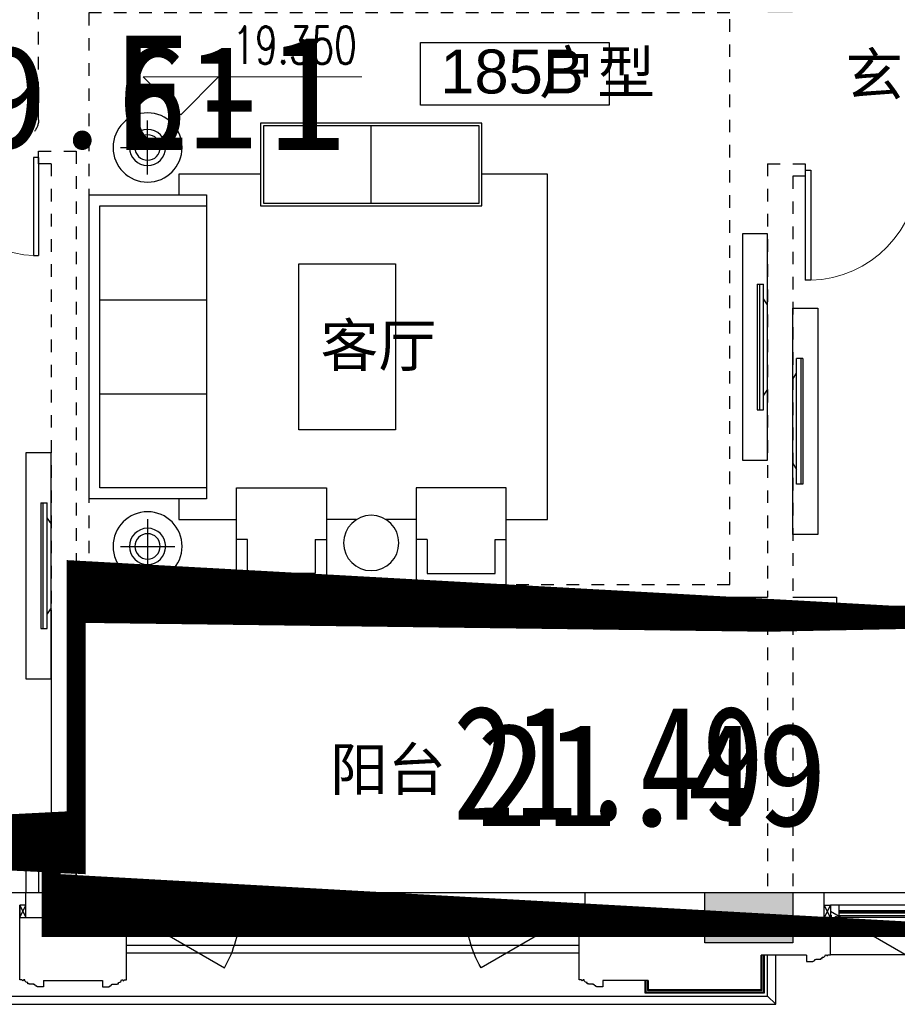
# Model space of a CAD drawing. Header units: millimetres. Extents: x 296296 to 297283, y 219875 to 220035.
# Tile 154 of 256: x 296895.37 to 296902.36, y 220007.46 to 220015.3. Entities that reach past the tile are written whole.
import ezdxf
from ezdxf.enums import TextEntityAlignment as Align

# ---------------------------------------------------------------- set-up
doc = ezdxf.new("R2010")
doc.units = ezdxf.units.MM
for name, pattern in [('-DASH', [0.35, 0.25, -0.1]), ('185洋房-中间套（报建版）-旧规$0$DASH', [0.35, 0.25, -0.1]), ('185洋房-中间套（报建版）-旧规$0$洋房户型$0$_DASH', [0.6000000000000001, 0.4, -0.2]), ('CONTINOUS', [0])]:
    doc.linetypes.add(name, pattern=pattern)
doc.layers.add('$面积结果', color=7, linetype='Continuous')
doc.layers.add('面积-住宅半面积', color=1, linetype='Continuous')
for name, color, linetype, lineweight in [('A-注-房间名称.....ANNO-ROOM', 251, 'Continuous', 0), ('A-注-标高.........ANNO-HIGH', 251, 'Continuous', 0), ('面校面积', 1, 'CONTINOUS', 0), ('面积-计容-住宅-0.5', 1, 'Continuous', 0), ('面积-计容-住宅-1', 1, 'Continuous', 0)]:
    doc.layers.add(name, color=color, linetype=linetype, lineweight=lineweight)
doc.styles.add('_TCH_DIM', font='SIMPLEX', dxfattribs={"bigfont": 'GBCBIG'})
doc.styles.add('dw', font='simhei.ttf')
doc.styles.get("Standard").update_dxf_attribs({"font": 'arial.ttf'})

# ---------------------------------------------------------------- blocks, each defined once
blk = doc.blocks.new('wy53eu64i765i57i78i')
blk.add_hatch(color=253).paths.add_polyline_path([(988974.8551656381, 180258.4376814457), (988974.8551656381, 180058.4376814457), (989174.8551656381, 180058.4376814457), (989174.8551656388, 179458.4376814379), (989724.8551645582, 179458.4376814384), (989724.855164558, 179658.4376814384), (989374.8551656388, 179658.4376814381), (989374.8551656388, 180258.4376814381)])
blk.add_hatch(color=253).paths.add_polyline_path([(995074.8548267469, 179658.4373898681), (995074.8548267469, 179258.4373898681), (994374.8548267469, 179258.4373898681), (994374.8548267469, 179658.4373898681)], flags=0)
at = {"color": 253}
for points in [[(988974.8551656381, 180258.4376814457), (988974.8551656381, 180058.4376814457), (989174.8551656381, 180058.4376814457), (989174.8551656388, 179458.4376814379), (989724.8551645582, 179458.4376814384), (989724.855164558, 179658.4376814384), (989374.8551656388, 179658.4376814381), (989374.8551656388, 180258.4376814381)], [(995074.8548267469, 179658.4373898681), (995074.8548267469, 179258.4373898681), (994374.8548267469, 179258.4373898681), (994374.8548267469, 179658.4373898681), (995074.8548267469, 179658.4373898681)]]:
    blk.add_lwpolyline(points, close=True, dxfattribs=at)
blk = doc.blocks.new('sayea5yuteaytuytrauyt')
h = blk.add_hatch()
h.set_pattern_fill('钢筋混凝土', color=253, scale=100)
h.set_pattern_definition([(45, (0, 0), (-176.7766952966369, 176.7766952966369), []), (49.99999999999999, (0, 0), (717.2601826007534, -62.75213498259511), [75, -825]), (355, (0, 0), (-138.751333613, 752.1921337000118), [60, -660]), (100.4514, (59.77168, -5.22934), (578.5093817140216, 689.4395420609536), [63.74019000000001, -701.142112]), (46.1842, (0, 200), (1067.241048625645, -165.5190143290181), [112.5, -1237.5]), (96.63560000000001, (88.936745, 186.206693), (934.6627055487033, 974.1178709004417), [95.610288, -1051.713]), (351.1842, (0, 200), (934.6619451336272, 974.1186009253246), [90, -990]), (21, (100, 150), (596.9070521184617, -402.6188906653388), [75, -825]), (326.0000000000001, (100, 150), (243.3153319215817, 725.150045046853), [60, -660]), (71.4514, (149.742233, 116.448394), (840.22262858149, 322.5304967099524), [63.74019000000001, -701.142112]), (37.5, (0, 0), (12.15985531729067, 332.8938538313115), [0, -652, 0, -670, 0, -662.5]), (7.5, (0, 0), (263.0695374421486, 394.4117118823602), [0, -382, 0, -637, 0, -252.5]), (327.5, (-223, 0), (533.822436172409, -22.55487173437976), [0, -250, 0, -780, 0, -1035]), (317.5, (-323, 0), (583.1861693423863, 100.1049823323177), [0, -325, 0, -518, 0, -735])])
h.paths.add_polyline_path([(1007424.854593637, 89058.43775986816), (1007424.854593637, 87258.43856486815), (1007174.854593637, 87258.43856486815), (1007174.854593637, 89058.43775986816)])
h.paths.add_polyline_path([(1021574.855280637, 89058.43775986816), (1021574.855280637, 87258.43856486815), (1021324.855280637, 87258.43856486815), (1021324.855280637, 89058.43775986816)])
h.paths.add_polyline_path([(989374.8548266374, 89058.43775186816), (989374.8548266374, 87258.43815686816), (989124.8548266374, 87258.43815686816), (989124.8548266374, 89058.43775186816)])
h.paths.add_polyline_path([(1039624.855051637, 89058.43775186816), (1039624.855051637, 87258.43815686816), (1039374.855051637, 87258.43815686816), (1039374.855051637, 89058.43775186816)])
h.paths.add_polyline_path([(1014474.854936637, 87858.43815686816), (1014474.854936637, 84858.43816086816), (1014274.854936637, 84858.43816086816), (1014274.854936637, 87858.43815686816)])
h.paths.add_polyline_path([(1044574.854944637, 92958.43692786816), (1044574.854944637, 91158.43691286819), (1044374.854944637, 91158.43691286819), (1044374.854944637, 92758.43691286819), (1044074.854822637, 92758.43691286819), (1044074.854822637, 92958.43691286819)])
h.paths.add_polyline_path([(984374.8549336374, 92758.43691286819), (984374.8549336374, 91158.43691286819), (984174.8549336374, 91158.43691286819), (984174.8548116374, 92958.43691286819), (984674.8550556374, 92958.43691286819), (984674.8550556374, 92758.43691286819)])
h.paths.add_polyline_path([(1027974.850721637, 92758.43691286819), (1027974.850721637, 91258.40206186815), (1027774.850721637, 91258.40206186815), (1027774.850721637, 92958.43691286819), (1028324.850721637, 92958.43691286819), (1028324.850721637, 92758.43691286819)])
h.paths.add_polyline_path([(1000974.859155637, 92958.43691286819), (1000974.859155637, 91258.40206186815), (1000774.859155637, 91258.40206186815), (1000774.859155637, 92758.43691286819), (1000424.859155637, 92758.43691286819), (1000424.859155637, 92958.43691286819)])
h.paths.add_polyline_path([(1033174.859613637, 92958.43691286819), (1033174.859613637, 91258.40205786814), (1032974.859613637, 91258.40205786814), (1032974.859613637, 92758.43691286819), (1032624.859613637, 92758.43691286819), (1032624.859613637, 92958.43691286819)])
h.paths.add_polyline_path([(995774.8502636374, 92758.43691286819), (995774.8502636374, 91258.40205786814), (995574.8502636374, 91258.40205786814), (995574.8502636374, 92958.43691286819), (996124.8502636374, 92958.43691286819), (996124.8502636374, 92758.43691286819)])
h.paths.add_polyline_path([(1014874.854936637, 80258.43772586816), (1014874.854936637, 80058.43772586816), (1014274.854936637, 80058.43772586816), (1014274.854936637, 81858.43772586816), (1014474.854936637, 81858.43772586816), (1014474.854936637, 80258.43772586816)])
h.paths.add_polyline_path([(1046674.855165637, 92358.43775186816), (1046674.855165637, 90658.43777086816), (1046474.855165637, 90658.43777086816), (1046474.855165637, 92158.43775186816), (1046024.855051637, 92158.43775186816), (1046024.855051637, 92358.43775186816)])
h.paths.add_polyline_path([(982274.8547116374, 92158.43775186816), (982274.8547116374, 90658.43777086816), (982074.8547116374, 90658.43777086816), (982074.8547116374, 92358.43775186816), (982724.8548266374, 92358.43775186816), (982724.8548266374, 92158.43775186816)])
h.paths.add_polyline_path([(1042874.855566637, 80058.43772586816), (1042874.855604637, 79458.43791586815), (1042074.855596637, 79458.43791586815), (1042074.855596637, 79658.43791586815), (1042674.855566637, 79658.43791586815), (1042674.855528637, 80258.43772586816), (1043624.855539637, 80258.43772586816), (1043624.855539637, 80058.43772586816)])
h.paths.add_polyline_path([(1010674.855341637, 80058.43772586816), (1010674.855379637, 79458.43791586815), (1009874.855367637, 79458.43791586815), (1009874.855367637, 79658.43791586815), (1010474.855341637, 79658.43791586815), (1010474.855303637, 80258.43772586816), (1011424.855310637, 80258.43772586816), (1011424.855310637, 80058.43772586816)])
h.paths.add_polyline_path([(1018874.854505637, 79658.43791586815), (1018874.854505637, 79458.43791586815), (1018074.854498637, 79458.43791586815), (1018074.854536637, 80058.43772586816), (1017324.854563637, 80058.43772586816), (1017324.854563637, 80258.43772586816), (1018274.854536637, 80258.43773286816), (1018274.854536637, 79658.43791586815)])
h.paths.add_polyline_path([(986674.8542806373, 79658.43791586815), (986674.8542806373, 79458.43791586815), (985874.8542736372, 79458.43791586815), (985874.8543116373, 80058.43772586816), (985124.8543376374, 80058.43772586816), (985124.8543376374, 80258.43772586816), (986074.8543116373, 80258.43773286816), (986074.8543116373, 79658.43791586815)])
h.paths.add_polyline_path([(1016574.855280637, 92758.43691286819), (1016574.855280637, 91158.43691286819), (1016374.855280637, 91158.43691286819), (1016374.855280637, 92158.43775186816), (1016074.855051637, 92158.43775186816), (1016074.855051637, 92358.43775186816), (1016374.855280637, 92358.43775186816), (1016374.855280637, 92958.43691286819), (1016874.855280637, 92958.43691286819), (1016874.855280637, 92758.43691286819)])
h.paths.add_polyline_path([(1012374.854593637, 92158.43775186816), (1012374.854593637, 91158.43691286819), (1012174.854593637, 91158.43691286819), (1012174.854593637, 92758.43691286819), (1011874.854593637, 92758.43691286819), (1011874.854593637, 92958.43691286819), (1012374.854593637, 92958.43691286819), (1012374.854593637, 92358.43775186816), (1012674.854826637, 92358.43775186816), (1012674.854826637, 92158.43775186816)])
h.paths.add_polyline_path([(1031699.854631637, 87258.43614286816), (1031699.854631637, 86658.43778686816), (1029249.854215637, 86658.43778686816), (1029249.854215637, 87258.43614286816), (1029449.854215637, 87258.43614286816), (1029449.854215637, 86858.43778286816), (1031499.854631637, 86858.43778286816), (1031499.854631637, 87258.43614286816)])
h.paths.add_polyline_path([(999499.8556616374, 87258.43614286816), (999499.8556616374, 86658.43778686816), (997049.8552426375, 86658.43778686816), (997049.8552426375, 87258.43614286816), (997249.8552426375, 87258.43614286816), (997249.8552426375, 86858.43778286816), (999299.8556616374, 86858.43778286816), (999299.8556616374, 87258.43614286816)])
h.paths.add_polyline_path([(1029449.854215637, 89158.43772886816), (1029449.854215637, 88743.43829786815), (1029249.854215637, 88743.43829786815), (1029249.854215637, 89358.43772886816), (1031699.854631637, 89358.43772886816), (1031699.854631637, 88743.43913286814), (1031499.854631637, 88743.43913286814), (1031499.854631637, 89158.43772886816)])
h.paths.add_polyline_path([(999499.8556616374, 89358.43772886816), (999499.8556616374, 88743.43829786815), (999299.8556616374, 88743.43829786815), (999299.8556616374, 89158.43772886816), (997249.8552426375, 89158.43772886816), (997249.8552426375, 88743.43913286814), (997049.8552426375, 88743.43913286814), (997049.8552426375, 89358.43772886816)])
h.paths.add_polyline_path([(1026174.845110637, 92958.43691286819), (1026174.845110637, 90058.43717586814), (1025974.845110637, 90058.43717586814), (1025974.845110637, 92758.43691286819), (1025574.850809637, 92758.43691286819), (1025574.850809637, 92958.43691286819)])
h.paths.add_polyline_path([(1002774.864763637, 92758.43691286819), (1002774.864763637, 90058.43717586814), (1002574.864763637, 90058.43717586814), (1002574.864763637, 92958.43691286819), (1003174.859068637, 92958.43691286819), (1003174.859068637, 92758.43691286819)])
h.paths.add_polyline_path([(993974.8547306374, 92958.43691686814), (993974.8547306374, 90058.44779286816), (993774.8547306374, 90058.44779286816), (993774.8547306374, 92758.43691286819), (993374.8515306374, 92758.43691286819), (993374.8515306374, 92958.43691286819)])
h.paths.add_polyline_path([(1034974.855142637, 92758.43691286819), (1034974.855142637, 90058.44779286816), (1034774.855142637, 90058.44779286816), (1034774.855142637, 92958.43691686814), (1035374.858343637, 92958.43691286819), (1035374.858343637, 92758.43691286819)])
h.paths.add_polyline_path([(1046674.855165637, 83408.43776386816), (1046674.855165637, 80058.43772586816), (1046074.855165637, 80058.43772586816), (1046074.855165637, 80258.43772586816), (1046474.855165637, 80258.43772586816), (1046474.855165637, 83408.43776386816)])
h.paths.add_polyline_path([(982674.8547116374, 80258.43772586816), (982674.8547116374, 80058.43772586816), (982074.8547116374, 80058.43772586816), (982074.8547116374, 83408.43776386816), (982274.8547116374, 83408.43776386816), (982274.8547116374, 80258.43772586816)])
h.paths.add_polyline_path([(1001674.854280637, 89358.43772886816), (1001674.854280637, 86658.43778686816), (1001474.854280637, 86658.43778686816), (1001474.854280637, 89158.43772886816), (1000774.859155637, 89158.43772886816), (1000774.859155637, 89358.43772886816)])
h.paths.add_polyline_path([(1027274.855596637, 89158.43772886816), (1027274.855596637, 86658.43778686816), (1027074.855596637, 86658.43778686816), (1027074.855596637, 89358.43772886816), (1027974.850721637, 89358.43772886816), (1027974.850721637, 89158.43772886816)])
h.paths.add_polyline_path([(995074.8548266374, 89158.43772886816), (995074.8548266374, 86658.43778686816), (994874.8548266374, 86658.43778686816), (994874.8548266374, 89358.43772886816), (995774.8502636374, 89358.43772886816), (995774.8502636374, 89158.43772886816)])
h.paths.add_polyline_path([(1033874.855051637, 89358.43772886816), (1033874.855051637, 86658.43778686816), (1033674.855051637, 86658.43778686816), (1033674.855051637, 89158.43772886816), (1032974.859613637, 89158.43772886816), (1032974.859613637, 89358.43772886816)])
h.paths.add_polyline_path([(989374.8548266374, 92958.43691286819), (989374.8548266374, 92158.43691286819), (988974.8548266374, 92158.43691286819), (988974.8548266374, 92958.43691286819)])
h.paths.add_polyline_path([(1007574.854593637, 92958.43691286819), (1007574.854593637, 92158.43691286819), (1007174.854593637, 92158.43691286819), (1007174.854593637, 92958.43691286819)])
h.paths.add_polyline_path([(995074.8548266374, 79658.43738986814), (995074.8548266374, 79258.43738986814), (994374.8548266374, 79258.43738986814), (994374.8548266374, 79658.43738986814)])
h.paths.add_polyline_path([(1002174.854280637, 79658.43738986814), (1002174.854280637, 79258.43738986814), (1001474.854280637, 79258.43738986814), (1001474.854280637, 79658.43738986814)])
h.paths.add_polyline_path([(1027274.855596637, 79658.43738986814), (1027274.855596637, 79258.43738986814), (1026574.855596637, 79258.43738986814), (1026574.855596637, 79658.43738986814)])
h.paths.add_polyline_path([(1034374.855051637, 79658.43738986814), (1034374.855051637, 79258.43738986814), (1033674.855051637, 79258.43738986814), (1033674.855051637, 79658.43738986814)])
h.paths.add_polyline_path([(1039774.855051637, 92958.43691286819), (1039774.855051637, 92158.43691286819), (1039374.855051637, 92158.43691286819), (1039374.855051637, 92958.43691286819)])
h.paths.add_polyline_path([(1021574.855280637, 92958.43691286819), (1021574.855280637, 92158.43691286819), (1021174.855280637, 92158.43691286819), (1021174.855280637, 92958.43691286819)])
at = {"color": 253}
blk.add_lwpolyline([(1027274.855596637, 79658.43738986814), (1027274.855596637, 79258.43738986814), (1026574.855596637, 79258.43738986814), (1026574.855596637, 79658.43738986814), (1027274.855596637, 79658.43738986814)], close=True, dxfattribs=at)
blk = doc.blocks.new('4uyh5uj6kj67j75rykjtuk7tsik76ykj')
at = {"color": 253}
blk.add_lwpolyline([(849314.2793763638, 428423.8166638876), (850814.2793763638, 428423.8166638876), (850814.2793763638, 427923.8166638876), (849314.2793763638, 427923.8166638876)], close=True, dxfattribs=at)
for s, height, p in [('185B', 350, (849471.1666666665, 428017.5)), ('户型', 337.5886524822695, (850258.6666666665, 428017.5)), ('玄关', 337.5886524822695, (852694.0000000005, 428000)), ('客厅', 337.5886524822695, (848518.0000000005, 425844.5)), ('阳台', 337.5886524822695, (848594.5, 422470.5))]:
    blk.add_text(s, height=height, dxfattribs=at).set_placement(p)
blk = doc.blocks.new('*U1185')
at = {"color": 253}
for p, q in [((81.74266609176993, 1227.285564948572), (31.14089684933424, 1227.28556510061)), ((31.14089620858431, 1109.991018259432), (31.14089684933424, 1227.28556510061)), ((64.69396885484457, 1227.285564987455), (64.69396468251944, 227.2593740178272)), ((81.74266609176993, 1227.285564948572), (81.7426618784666, 227.2593739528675)), ((-3.98270785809e-05, 1063.073199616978), (31.14089619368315, 1109.991018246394)), ((31.14089324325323, 344.5539209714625), (31.14089620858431, 1109.991018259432)), ((-4.22820448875e-05, 391.4717398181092), (-3.98270785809e-05, 1063.073199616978)), ((-4.22820448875e-05, 391.4717398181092), (31.14089324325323, 344.5539209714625)), ((31.1408926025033, 227.259374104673), (31.1408932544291, 344.5539209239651)), ((81.7426618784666, 227.2593739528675), (31.1408926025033, 227.259374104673))]:
    blk.add_line(p, q, dxfattribs=at)
blk.add_lwpolyline([(199.9999588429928, -172.7275289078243), (-4.11570072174e-05, -172.7275289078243), (-4.0790066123e-05, 1627.272469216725), (199.9999588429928, 1627.272469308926)], close=True, dxfattribs=at)
blk = doc.blocks.new('185洋房-中间套（报建版）-旧规$0$洋房户型$0$11Sofa_1_ICDA')
at = {"color": 253}
for p, q in [((-850, 1100), (-850, -1100)), ((0, 1100), (-850, 1100)), ((0, 1100), (0, -1100)), ((-80, 1020), (-850, 1020)), ((-80, -1020), (-80, 1020)), ((-80, 340), (-850, 340)), ((-80, -340), (-850, -340)), ((-850, -1020), (-80, -1020)), ((-850, -1100), (0, -1100))]:
    blk.add_line(p, q, dxfattribs=at)
blk = doc.blocks.new('185洋房-中间套（报建版）-旧规$0$洋房户型$0$11Sofa_4_ICDA')
at = {"color": 253}
for p, q in [((80.00000000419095, 325.4545454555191), (4.1909516e-09, 325.4545454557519)), ((80.00000000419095, 325.4545454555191), (25.45454545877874, 325.4545454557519)), ((570.9090909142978, 325.4545454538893), (625.4545454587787, 325.4545454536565)), ((570.9090909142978, 325.4545454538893), (650.9090909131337, 325.4545454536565))]:
    blk.add_line(p, q, dxfattribs=at)
for points in [[(650.9090909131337, -2.3283064e-09), (650.9090909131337, 699.9999999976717), (9.0803951e-09, 699.9999999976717), (0, 0), (650.9090909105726, -2.3283064e-09), (650.9090909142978, 325.454545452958)], [(80.00000000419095, 325.4545454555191), (80.0000000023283, 79.99999999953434), (570.9090909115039, 79.99999999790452), (570.9090909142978, 325.4545454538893)], [(80.00000000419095, 325.4545454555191), (80.0000000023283, 79.99999999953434), (570.9090909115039, 79.99999999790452), (570.9090909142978, 325.4545454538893)]]:
    blk.add_lwpolyline(points, dxfattribs=at)
blk = doc.blocks.new('185洋房-中间套（报建版）-旧规$0$洋房户型$0$11Sofa_5_ICDA')
at = {"color": 253}
for points in [[(0, 0), (1600, 0), (1600, -600), (0, -600)], [(20, -20), (1580, -20), (1580, -580), (20, -580)]]:
    blk.add_lwpolyline(points, close=True, dxfattribs=at)
blk.add_lwpolyline([(799.9975441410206, -580), (799.999915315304, -20)], dxfattribs=at)
blk = doc.blocks.new('*U1188')
at = {"color": 253}
for p, q in [((-425.0000000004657, 1246.488670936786), (-425.0000000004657, 1639.215943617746)), ((-228.6363636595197, 1442.852307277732), (-621.3636363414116, 1442.852307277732)), ((-2367.147781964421, -1248.922221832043), (-2148.676227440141, -1248.922221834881)), ((-1936.528427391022, -1248.922221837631), (-1718.056872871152, -1248.922221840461)), ((-425.0000000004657, -1246.488670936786), (-425.0000000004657, -1639.215943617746)), ((-228.6363636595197, -1442.852307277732), (-621.3636363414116, -1442.852307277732))]:
    blk.add_line(p, q, dxfattribs=at)
for points in [[(-3018.056872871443, -1248.922221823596), (-3318.056872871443, -1248.922221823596), (-3318.056872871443, 1248.922221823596), (-2842.602327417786, 1248.922221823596)], [(-1242.602327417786, 1248.922221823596), (-649.9999999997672, 1248.922221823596), (-649.9999999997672, 1100)], [(-650.0000000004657, -1100), (-650.0000000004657, -1248.922221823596), (-1067.14778196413, -1248.922221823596)]]:
    blk.add_lwpolyline(points, dxfattribs=at)
blk.add_lwpolyline([(-1519.014904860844, -600), (-1519.014904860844, 600), (-2219.014904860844, 600), (-2219.014904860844, -600)], close=True, dxfattribs=at)
for centre, radius in [((-425.0000000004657, 1442.852307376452), 250), ((-425.0000000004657, 1442.852307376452), 130.9090908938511), ((-425.0000000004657, 1442.852307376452), 91.63636362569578), ((-425.0000000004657, -1442.852307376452), 250), ((-2042.602327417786, -1418.475540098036), 200), ((-425.0000000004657, -1442.852307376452), 130.9090908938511), ((-425.0000000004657, -1442.852307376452), 91.63636362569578)]:
    blk.add_circle(centre, radius, dxfattribs=at)
for name, p in [('185洋房-中间套（报建版）-旧规$0$洋房户型$0$11Sofa_5_ICDA', (-2842.602327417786, 1620)), ('185洋房-中间套（报建版）-旧规$0$洋房户型$0$11Sofa_1_ICDA', (0, 0)), ('185洋房-中间套（报建版）-旧规$0$洋房户型$0$11Sofa_4_ICDA', (-1718.056872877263, -1719.999999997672))]:
    blk.add_blockref(name, p, dxfattribs=at)
at = {"color": 253, "xscale": -1}
blk.add_blockref('185洋房-中间套（报建版）-旧规$0$洋房户型$0$11Sofa_4_ICDA', (-2367.147781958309, -1719.999999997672), dxfattribs=at)
blk = doc.blocks.new('185洋房-中间套（报建版）-旧规$0$洋房户型$0$$DORLIB2D$00000131')
at = {"color": 253, "lineweight": -2}
for p, q in [((0.1499999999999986, 0.125), (0.2319490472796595, 0.1972603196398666)), ((0.2319490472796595, 0.1972603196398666), (0.2319490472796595, 0.125)), ((-0.5000000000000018, 0.125), (-0.5000000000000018, 0)), ((0.0192439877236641, 0.125), (-0.5000000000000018, 0.125)), ((0.0192439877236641, 0), (0.0192439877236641, 0.125)), ((0.3499999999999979, 0.125), (0.1499999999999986, 0.125)), ((-0.5000000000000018, 0), (0.0192439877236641, 0)), ((-0.0239902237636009, 0), (0.4999999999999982, 0)), ((-0.0239902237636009, -0.125), (-0.0239902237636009, 0)), ((0.4999999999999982, 0), (0.4999999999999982, -0.125)), ((-0.3500000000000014, -0.125), (-0.1500000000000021, -0.125)), ((-0.2319490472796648, -0.1972603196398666), (-0.2319490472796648, -0.125)), ((-0.1500000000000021, -0.125), (-0.2319490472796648, -0.1972603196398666)), ((0.4999999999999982, -0.125), (-0.0239902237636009, -0.125))]:
    blk.add_line(p, q, dxfattribs=at)
blk = doc.blocks.new('185洋房-中间套（报建版）-旧规$0$洋房户型$0$$DorLib2D$00000001')
at = {"color": 253}
for p, q in [((0.45, 0.9750000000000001), (0.5000000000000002, 0.9750000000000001)), ((0.45, 0), (0.45, 0.9750000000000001)), ((0.5, 0), (0.5, 0.9750000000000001)), ((0.5, 0), (0.45, 0))]:
    blk.add_line(p, q, dxfattribs=at)
at = {"color": 253, "lineweight": 13}
blk.add_arc((0.475, 0), 0.975, 91.4692835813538, 180, dxfattribs=at)
blk = doc.blocks.new('185洋房-中间套（报建版）-旧规')
at = {"color": 253, "linetype": '185洋房-中间套（报建版）-旧规$0$DASH'}
for p, q in [((24999.99993213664, 5999.999979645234), (24999.99993213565, 2450.000000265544)), ((25299.99993213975, 5999.999979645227), (24999.99993213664, 5999.999979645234)), ((25299.99993213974, 5899.999979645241), (25299.99993213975, 5999.999979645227)), ((19499.99993213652, 5899.999979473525), (19199.99993213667, 5899.999979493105)), ((19199.99993213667, 5899.999979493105), (19199.99993213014, 5799.999979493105)), ((19499.99993213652, 5899.999979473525), (19499.99993213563, 2450.000000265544)), ((25199.99993213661, 5899.999979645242), (25199.99993213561, 2350.000000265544)), ((25199.99993213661, 5899.999979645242), (25299.99993213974, 5899.999979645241)), ((19199.99993213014, 5799.999979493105), (19299.99993213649, 5799.99997948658)), ((19299.99993213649, 5799.99997948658), (19299.99993213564, 2450.000000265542)), ((19299.99993213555, 2250.000000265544), (19299.99993213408, 100.0000002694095)), ((19499.99993213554, 2250.000000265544), (19499.99993213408, 100.0000002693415)), ((19499.99993213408, 100.0000002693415), (19299.99993213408, 100.0000002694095))]:
    blk.add_line(p, q, dxfattribs=at)
at = {"color": 253, "linetype": 'Continuous'}
for p, q in [((19299.99993213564, 2450.000000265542), (18949.99993213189, 2450.000000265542)), ((18949.99993213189, 2450.000000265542), (18949.99993213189, 2250.000000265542)), ((19849.99997074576, 2450.000000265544), (19499.99993213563, 2450.000000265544)), ((19849.99997074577, 2250.000000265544), (19849.99997074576, 2450.000000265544)), ((24999.99993213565, 2450.000000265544), (24649.99997074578, 2450.000000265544)), ((24649.99997074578, 2450.000000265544), (24649.99997074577, 2250.000000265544)), ((25199.99993213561, 2350.000000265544), (25199.99993213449, 700.0000002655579)), ((18949.99993213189, 2250.000000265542), (19299.99993213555, 2250.000000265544)), ((19499.99993213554, 2250.000000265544), (19849.99997074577, 2250.000000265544)), ((24649.99997074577, 2250.000000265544), (24999.99993213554, 2250.000000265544)), ((24999.99993213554, 2250.000000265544), (24999.99993213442, 600.0000002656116)), ((25399.99994148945, 700.0000002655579), (25199.99993213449, 700.0000002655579)), ((25399.99994148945, 700.0000002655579), (25399.99994148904, 100.0000002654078)), ((24999.99993213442, 600.000000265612), (24999.99993213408, 100.0000002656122)), ((25299.99994148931, 500.0000002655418), (25199.99993213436, 500.0000002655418)), ((25199.99993213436, 500.0000002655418), (25199.99993213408, 100.0000002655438)), ((25299.99994148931, 500.0000002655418), (25299.99994148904, 100.0000002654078)), ((25199.99993213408, 100.0000002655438), (24999.99993213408, 100.0000002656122)), ((25399.99994148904, 100.0000002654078), (25299.99994148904, 100.0000002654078))]:
    blk.add_line(p, q, dxfattribs=at)
at = {"color": 253, "linetype": '185洋房-中间套（报建版）-旧规$0$洋房户型$0$_DASH', "ltscale": 0.5}
blk.add_lwpolyline([(25299.99981139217, 6249.999991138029), (25299.99981140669, 8349.99999644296, -0.4142135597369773), (25449.99981005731, 8499.9999964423), (26649.99985577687, 8500.000004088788, -0.4142135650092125), (26799.99985712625, 8350.000004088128), (26799.99985711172, 6249.999998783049, -0.4142135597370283), (26649.99985846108, 6099.999998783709), (25449.99981274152, 6099.999991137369, -0.4142135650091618)], format="xyb", close=True, dxfattribs=at)
blk.add_lwpolyline([(19799.9999321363, 7099.999979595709), (24899.99993213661, 7099.999979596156), (24899.99993213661, 2550.000000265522), (19799.9999321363, 2550.000000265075)], close=True, dxfattribs=at)
at = {"color": 253}
blk.add_lwpolyline([(27699.99994148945, 700.000000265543), (25399.99994148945, 700.000000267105)], dxfattribs=at)
at = {"color": 253, "xscale": 1.1, "yscale": 1.1, "zscale": 1.1}
blk.add_blockref('*U1188', (24899.99985000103, 4442.000011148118), dxfattribs=at)
at = {"color": 253}
for name, p, xscale, yscale, zscale, rotation in [('185洋房-中间套（报建版）-旧规$0$洋房户型$0$$DorLib2D$00000001', (25699.99993213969, 5949.999979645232), 800, 800, 100, 180), ('185洋房-中间套（报建版）-旧规$0$洋房户型$0$$DorLib2D$00000001', (18749.99993213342, 5849.999979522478), -900, 900, 100, 179.9999999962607), ('185洋房-中间套（报建版）-旧规$0$洋房户型$0$$DORLIB2D$00000131', (17774.99993213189, 2350.000000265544), 2350, -200, 200, 180), ('185洋房-中间套（报建版）-旧规$0$洋房户型$0$$DORLIB2D$00000131', (22249.99997074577, 2350.000000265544), -4800, -200, 200, 180)]:
    blk.add_blockref(name, p, dxfattribs=dict(at, xscale=xscale, yscale=yscale, zscale=zscale, rotation=rotation))
for p in [(19500.00001180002, 3714.727540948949), (25200.00001171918, 1972.727540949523)]:
    blk.add_blockref('*U1185', p, dxfattribs=at)
at = {"color": 253, "xscale": -1}
blk.add_blockref('*U1185', (19299.99992977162, 3122.726361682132), dxfattribs=at)
blk = doc.blocks.new('*U1435')
at = {"color": 253}
for points in [[(29632.70266194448, 9049.579764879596), (29632.70266194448, 8999.579764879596), (29682.70266194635, 8999.579764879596), (29682.70266194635, 9002.579764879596), (29689.70266194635, 9002.579764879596), (29689.70266194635, 9005.57976485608), (29692.70266194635, 9005.57976485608, 0.4142135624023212), (29699.70266194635, 9012.57976485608), (29699.70266194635, 9015.57976485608), (29706.70266194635, 9015.57976485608), (29706.70266194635, 9018.57976485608), (29747.70266285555, 9018.579764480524), (29747.70266279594, 9023.579764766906), (29757.70266273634, 9023.579764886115), (29757.70266261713, 9033.579764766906), (29762.70266350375, 9033.57976482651, 0.4039906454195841), (29782.70266297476, 9054.579764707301), (29792.70266264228, 9054.57976462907), (29792.70266262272, 9052.079764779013, 0.9999999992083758), (29802.70266277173, 9052.079764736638), (29802.7026627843, 9054.57976468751), (29822.70266339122, 9054.57976468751), (29822.70266339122, 9349.579764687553)], [(30912.70266483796, 9049.579764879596), (30912.70266483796, 8999.579764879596), (30862.70266483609, 8999.579764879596), (30862.70266483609, 9002.579764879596), (30855.70266483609, 9002.579764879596), (30855.70266483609, 9005.57976485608), (30852.70266483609, 9005.57976485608, -0.4142135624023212), (30845.70266483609, 9012.57976485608), (30845.70266483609, 9015.57976485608), (30838.70266483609, 9015.57976485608), (30838.70266483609, 9018.57976485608), (30797.70266392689, 9018.579764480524), (30797.7026639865, 9023.579764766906), (30787.7026640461, 9023.579764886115), (30787.70266416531, 9033.579764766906), (30782.70266327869, 9033.57976482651, -0.4039906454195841), (30762.70266380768, 9054.579764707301), (30752.70266414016, 9054.57976462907), (30752.70266415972, 9052.079764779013, -0.9999999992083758), (30742.70266401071, 9052.079764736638), (30742.70266399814, 9054.57976468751), (30722.70266339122, 9054.57976468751), (30722.70266339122, 9349.579764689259)]]:
    blk.add_lwpolyline(points, format="xyb", dxfattribs=at)
blk.add_lwpolyline([(30722.70266339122, 9054.57976468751), (29822.70266339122, 9054.57976468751)], dxfattribs=at)
blk = doc.blocks.new('*U1437')
at = {"color": 253}
for points in [[(7970.00000050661, 814.9999839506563), (7970.00000050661, 899.9999839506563), (7900.00000050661, 899.9999839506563), (7900.00000050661, 819.9999839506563), (7905.00000050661, 819.9999839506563), (7905.00000050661, 799.9999839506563), (7940.00000050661, 799.9999839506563), (7940.00000050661, 809.9999839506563), (7950.00000050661, 809.9999839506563), (7950.00000050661, 799.9999839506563), (7960.00000050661, 799.9999839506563)], [(8730.00000050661, 814.9999839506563), (8730.00000050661, 899.9999839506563), (8800.00000050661, 899.9999839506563), (8800.00000050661, 819.9999839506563), (8795.00000050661, 819.9999839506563), (8795.00000050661, 799.9999839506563), (8760.00000050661, 799.9999839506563), (8760.00000050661, 809.9999839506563), (8750.00000050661, 809.9999839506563), (8750.00000050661, 799.9999839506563), (8740.00000050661, 799.9999839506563)]]:
    blk.add_lwpolyline(points, close=True, dxfattribs=at)
for points in [[(7970.00000050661, 899.9999839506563), (8730.00000050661, 899.9999839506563)], [(7960.00000050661, 799.9999839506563), (8740.00000050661, 799.9999839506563)], [(7970.00000050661, 854.9999839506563), (8730.00000050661, 854.9999839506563)], [(7970.00000050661, 844.9999839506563), (8730.00000050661, 844.9999839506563)], [(7970.00000050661, 834.9999839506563), (8730.00000050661, 834.9999839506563)], [(7970.00000050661, 814.9999839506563), (8730.00000050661, 814.9999839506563)]]:
    blk.add_lwpolyline(points, dxfattribs=at)
blk = doc.blocks.new('185洋房外包（7F）-中间-报建版$0$seyesryhertyheryetrye')
at = {"color": 253}
blk.add_lwpolyline([(22072.70269624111, 23949.57976469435), (22022.70269624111, 23949.57976469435), (22022.70269624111, 23849.57976469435), (22072.70269624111, 23849.57976469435)], close=True, dxfattribs=at)
for points in [[(22022.70269624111, 23849.57976469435), (22072.70269624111, 23949.57976469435)], [(22022.70269624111, 23949.57976469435), (22072.70269732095, 23849.57976468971)]]:
    blk.add_lwpolyline(points, dxfattribs=at)
blk = doc.blocks.new('*U1442')
at = {"color": 253}
for points in [[(2264.888817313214, 434.260817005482), (2164.888808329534, 434.260817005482), (2164.888808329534, 1384.260817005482), (2464.888808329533, 1384.260817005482)], [(2264.888817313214, 439.260817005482), (2169.888808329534, 439.260817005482), (2169.888808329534, 1379.260817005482), (2464.888808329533, 1379.260817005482)], [(2264.888817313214, 441.760817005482), (2172.388808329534, 441.760817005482), (2172.388808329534, 1376.760817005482), (2464.888808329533, 1376.760817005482)], [(2264.888817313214, 454.260817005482), (2184.888808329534, 454.260817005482), (2184.888808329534, 1364.260817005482), (2464.888808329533, 1364.260817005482)], [(2264.888817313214, 459.260817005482), (2189.888808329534, 459.260817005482), (2189.888808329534, 1359.260817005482), (2464.888808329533, 1359.260817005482)]]:
    blk.add_lwpolyline(points, dxfattribs=at)
blk = doc.blocks.new('*U1448')
at = {"color": 253}
blk.add_lwpolyline([(0, 10), (0, -40), (50.00000000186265, -40), (50.00000000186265, -37), (57.00000000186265, -37), (57.00000000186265, -34.0000000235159), (60.00000000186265, -34.0000000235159, 0.4142135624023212), (67.00000000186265, -27.0000000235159), (67.00000000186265, -24.0000000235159), (74.00000000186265, -24.0000000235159), (74.00000000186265, -21.0000000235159), (115.0000009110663, -21.00000039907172), (115.0000008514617, -16.00000011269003), (125.000000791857, -15.99999999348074), (125.0000006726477, -6.000000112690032), (130.0000015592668, -6.000000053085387, 0.4039906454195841), (150.0000010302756, 14.99999982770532), (160.0000006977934, 14.99999974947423), (160.0000006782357, 12.49999989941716, 0.9999999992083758), (170.0000008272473, 12.49999985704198), (170.0000008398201, 14.99999980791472), (190.0000014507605, 14.99999980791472), (190.0000014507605, 609.9999998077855)], format="xyb", dxfattribs=at)
blk = doc.blocks.new('185洋房外包（7F）-中间-报建版')
at = {"color": 253, "linetype": 'Continuous'}
for p, q in [((16757.3640735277, 10549.57977558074), (14857.3640735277, 10549.5797755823)), ((14857.36407352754, 10349.5797755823), (14857.3640735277, 10549.5797755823)), ((16757.36407352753, 10349.57977558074), (16757.3640735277, 10549.57977558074)), ((21207.36407352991, 10549.57977557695), (20457.3640735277, 10549.57977557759)), ((20457.36407352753, 10349.57977557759), (20457.3640735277, 10549.57977557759)), ((21207.36407352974, 10349.57977557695), (21207.36407352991, 10549.57977557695)), ((16757.36407352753, 10349.57977558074), (14857.36407352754, 10349.5797755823)), ((21207.36407352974, 10349.57977557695), (20457.36407352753, 10349.57977557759))]:
    blk.add_line(p, q, dxfattribs=at)
at = {"color": 253}
for points in [[(28007.36406885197, 10599.57976531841), (24557.36406885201, 10599.57976531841), (24557.36406885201, 9724.57976532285), (15307.36407029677, 9724.579764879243), (15307.36407029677, 10049.5797648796)], [(14857.36407352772, 10549.57977558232), (13857.36407352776, 10549.5797755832)], [(28007.36406885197, 10534.57976531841), (24622.36406885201, 10534.57976531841), (24622.36406885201, 9659.579765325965), (15242.36407029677, 9659.579764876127), (15242.36407029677, 10049.5797648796)], [(20457.3640735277, 10549.57977557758), (16757.36407352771, 10549.57977558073)], [(23107.36407352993, 10549.57977557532), (21207.36407352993, 10549.57977557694)], [(20407.36391545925, 10129.57976512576), (16807.36406885, 10129.57976512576)], [(14997.36407029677, 10049.5797648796), (15357.36407029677, 10049.5797648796), (15357.36407029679, 9774.579764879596), (16257.36407029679, 9774.579764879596), (16257.36407029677, 9849.579764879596), (16617.36407029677, 9849.579764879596)], [(20407.36391545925, 10069.57976512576), (16807.36406885, 10069.57976512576)], [(21067.3640674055, 9849.579765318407), (20597.36407029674, 9849.579765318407)], [(15307.36407034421, 9724.579764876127), (15242.36407029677, 9659.579764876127)]]:
    blk.add_lwpolyline(points, dxfattribs=at)
for points in [[(14807.36407436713, 10399.57972241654), (14027.94121096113, 9949.57972241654, -0.1316524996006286), (13907.36407436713, 10399.5797295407)], [(16807.36407268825, 10399.57972241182), (17586.78693609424, 9949.579722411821, 0.1316524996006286), (17707.36407268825, 10399.57972953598)], [(20407.36407436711, 10399.57972241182), (19627.94121096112, 9949.579722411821, -0.1316524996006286), (19507.36407436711, 10399.57972953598)]]:
    blk.add_lwpolyline(points, format="xyb", dxfattribs=at)
for name, p in [('*U1437', (6007.364073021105, 9549.579791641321)), ('185洋房外包（7F）-中间-报建版$0$seyesryhertyheryetrye', (-7215.338622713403, -13499.99998910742)), ('*U1448', (16617.36406740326, 9839.579764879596)), ('*U1437', (9807.36407302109, 9549.579791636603)), ('*U1437', (11607.36407302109, 9549.579791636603)), ('185洋房外包（7F）-中间-报建版$0$seyesryhertyheryetrye', (-1615.338622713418, -13499.99998911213)), ('*U1448', (21067.36406740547, 9839.579764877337))]:
    blk.add_blockref(name, p, dxfattribs=at)
at = {"color": 253, "xscale": -1}
for name, p in [('185洋房外包（7F）-中间-报建版$0$seyesryhertyheryetrye', (38830.06676976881, -13499.99998911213)), ('*U1437', (25607.3640740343, 9549.579791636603)), ('*U1437', (27407.3640740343, 9549.579791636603)), ('*U1448', (20597.36407030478, 9839.579764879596)), ('185洋房外包（7F）-中间-报建版$0$seyesryhertyheryetrye', (43280.06676977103, -13499.99998911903)), ('*U1435', (44630.06673224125, 1000))]:
    blk.add_blockref(name, p, dxfattribs=at)
at = {"color": 253, "rotation": 90}
blk.add_blockref('*U1442', (16716.62488730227, 7584.690956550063), dxfattribs=at)

msp = doc.modelspace()

# ---------------------------------------------------------------- block references
at = {"xscale": 0.001, "yscale": 0.001, "zscale": 0.001}
for name, p in [('wy53eu64i765i57i78i', (295906.4483126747, 219828.6962110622)), ('sayea5yuteaytuytrauyt', (295874.2483126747, 219928.6962110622)), ('4uyh5uj6kj67j75rykjtuk7tsik76ykj', (296049.2483126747, 219586.6962110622))]:
    msp.add_blockref(name, p, dxfattribs=at)

# ---------------------------------------------------------------- next in the draw order: block references
at = {"xscale": -0.001, "yscale": 0.001, "zscale": 0.001}
msp.add_blockref('185洋房-中间套（报建版）-旧规', (296920.8231678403, 220008.2546487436), dxfattribs=at)

# ---------------------------------------------------------------- next in the draw order: linework, layer by layer
at = {"layer": 'A-注-标高.........ANNO-HIGH'}
for p, q in [((296896.6552151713, 220014.5450648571), (296896.3552151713, 220014.8450648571)), ((296896.3552151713, 220014.8450648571), (296898.0952151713, 220014.8450648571)), ((296896.6552151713, 220014.5450648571), (296896.9552151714, 220014.8450648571))]:
    msp.add_line(p, q, dxfattribs=at)
at = {"layer": '面积-计容-住宅-0.5', "color": 1, "linetype": '-DASH', "const_width": 0.15}
msp.add_lwpolyline([(296895.6231676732, 220008.7546487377), (296895.6231676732, 220008.7546487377), (296895.8231676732, 220008.7546487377), (296895.823167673, 220010.504648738), (296904.7231676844, 220010.504648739), (296904.7231676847, 220008.104648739), (296895.6231676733, 220008.1046487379), (296895.6231676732, 220008.7546487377)], close=True, dxfattribs=at)
at = {"layer": '面积-计容-住宅-1', "const_width": 0.15}
msp.add_lwpolyline([(296900.4231608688, 220019.254649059), (296895.8231674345, 220019.2546486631), (296895.8231677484, 220020.3546486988), (296894.023167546, 220020.3546487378), (296894.0231677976, 220021.054648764), (296890.6231678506, 220021.0546486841), (296890.623167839, 220020.4546487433), (296888.6231676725, 220020.4546487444), (296888.623167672, 220014.1546487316), (296888.6231676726, 220014.1546487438), (296888.6231676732, 220009.3546487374), (296892.3231676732, 220009.3546487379), (296892.3231676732, 220008.7546487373), (296895.8231676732, 220008.7546487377), (296895.823167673, 220010.504648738), (296901.3231676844, 220010.5046487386), (296901.3231676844, 220010.5046487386), (296904.7231676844, 220010.504648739), (296904.7231676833, 220015.454648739), (296901.4231676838, 220015.4546487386), (296901.4231676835, 220017.9546487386), (296902.1231676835, 220017.9546487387), (296902.1231676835, 220018.954648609), (296900.4231608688, 220018.9546491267)], close=True, dxfattribs=at)

# ---------------------------------------------------------------- next in the draw order: block references
at = {"xscale": -0.001, "yscale": 0.001, "zscale": 0.001}
msp.add_blockref('185洋房外包（7F）-中间-报建版', (296916.6305319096, 219997.8050689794), dxfattribs=at)

# ---------------------------------------------------------------- next in the draw order: texts
at = {"layer": '$面积结果', "color": 1, "style": 'dw'}
for s, p in [('149.61', (296893.9168069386, 220014.27740190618)), ('21.49', (296899.0070459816, 220008.88338853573))]:
    msp.add_text(s, height=0.820663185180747, dxfattribs=at).set_placement(p)
at = {"layer": 'A-注-房间名称.....ANNO-ROOM', "color": 7, "style": '_TCH_DIM', "width": 0.7058823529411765}
msp.add_text('19.350', height=0.2975, dxfattribs=at).set_placement((296897.0652151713, 220014.9500648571))
at = {"layer": '面校面积', "color": 7, "style": 'dw'}
msp.add_text('E-1', height=0.9100000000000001, dxfattribs=at).set_placement((296897.0429479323, 220014.7196535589), align=Align.MIDDLE)
at = {"layer": '面积-住宅半面积', "color": 1, "style": 'dw', "width": 0.7999999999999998}
msp.add_text('21.49', height=0.9100000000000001, dxfattribs=at).set_placement((296898.8191771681, 220008.9337907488))

doc.saveas('drawing.dxf')
